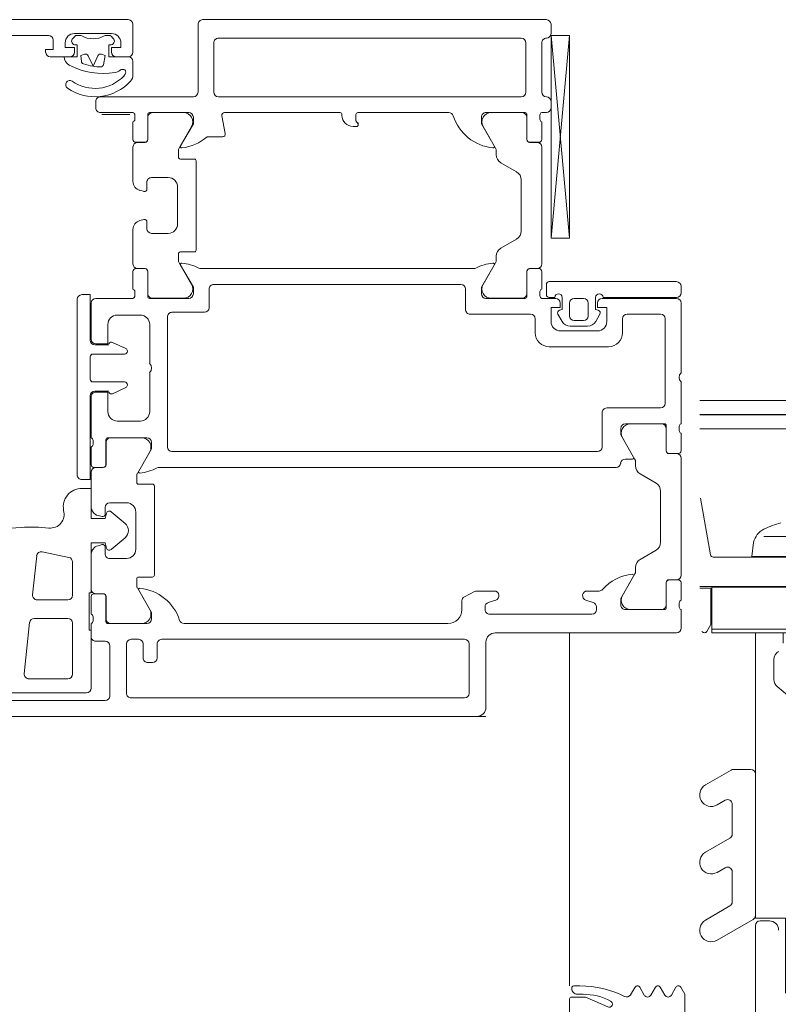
# Model space of a CAD drawing. Header units: centimetres. Extents: x -1316 to 21770, y -8842 to 3590.
# Tile 34 of 125: x 483.46 to 491.62, y 1009.38 to 1019.98. Entities that reach past the tile are written whole.
import ezdxf

# ---------------------------------------------------------------- set-up
doc = ezdxf.new("R2010")
doc.units = ezdxf.units.CM
for name, color, linetype, lineweight in [('A-DETL-GENF', 92, 'Continuous', 9), ('A-DOOR', 31, 'Continuous', 13), ('A-GLAZ-CWMG', 51, 'Continuous', 9)]:
    doc.layers.add(name, color=color, linetype=linetype, lineweight=lineweight)

# ---------------------------------------------------------------- blocks, each defined once
blk = doc.blocks.new('Schueco_FWS_ADS-75-SimplySmart_inw_Family-02 - FWS SI insert unit 90-2368450-5_piętro III __10_50 m_ - stan projektowany')
at = {"layer": 'A-DETL-GENF'}
blk.add_line((74.6, 0.9), (-74.6, 0.9), dxfattribs=at)
at = {"layer": 'A-DOOR'}
for p, q in [((-68.35, 0.9), (-74.5, 0.9)), ((-74.6, 0.8), (-74.6, 0.1)), ((-74.42, 0.12), (-74.42, 0.65)), ((-74.37, 0.7), (-70.78, 0.7)), ((-70.73, 0.65), (-70.73, 0.12)), ((-70.55, 0.14), (-70.55, 0.68)), ((-70.5, 0.73), (-69.21, 0.73)), ((-69.45, 0.645), (-70.3, 0.645)), ((-70.15, -0.105), (-70.15, 0.445)), ((-70.1, 0.495), (-69.68, 0.495)), ((-69.63, 0.44), (-69.688, -0.11)), ((-70.96, 0.32), (-71.01, 0.32)), ((-71.06, 0.27), (-71.06, 0.12)), ((-70.91, 0.12), (-70.91, 0.27)), ((-71.11, 0.07), (-74.37, 0.07)), ((-70.78, 0.07), (-70.86, 0.07)), ((-70.4, 0.09), (-70.5, 0.09)), ((-70.35, -0.1), (-70.35, 0.04)), ((-76.7, -0.05), (-76.7, -0.25)), ((-74.7, 0), (-76.65, 0)), ((-74.19, -0.1), (-71.35, -0.1)), ((-70.95, -0.1), (-70.529, -0.1)), ((-70.56, -0.101), (-70.894, -0.101)), ((-75.74, -0.2), (-74.64, -0.2)), ((-70.51, -0.391), (-70.51, -0.151)), ((-70.509, -0.12), (-70.509, -0.39)), ((-70.37, -0.172), (-70.37, -0.128)), ((-70.35, -0.39), (-70.35, -0.2)), ((-69.738, -0.155), (-70.1, -0.155)), ((-76.68, -0.278), (-76.68, -0.322)), ((-76.541, -0.54), (-76.541, -0.27)), ((-76.54, -0.301), (-76.54, -0.541)), ((-76.521, -0.25), (-76.1, -0.25)), ((-76.156, -0.251), (-76.49, -0.251)), ((-75.79, -0.28), (-75.79, -0.25)), ((-74.59, -0.25), (-74.59, -0.28)), ((-74.34, -0.344), (-74.34, -0.25)), ((-70.981, -0.251), (-70.847, -0.484)), ((-76.7, -0.35), (-76.7, -0.54)), ((-76.203, -0.634), (-76.069, -0.401)), ((-75.675, -0.352), (-75.755, -0.328)), ((-74.625, -0.328), (-74.705, -0.352)), ((-74.476, -0.445), (-74.367, -0.389)), ((-70.4, -0.421), (-70.48, -0.421)), ((-70.479, -0.42), (-70.38, -0.42)), ((-70.15, -0.763), (-70.15, -0.405)), ((-70.1, -0.355), (-69.769, -0.355)), ((-69.72, -0.41), (-69.764, -0.829)), ((-75.817, -0.45), (-75.69, -0.45)), ((-74.69, -0.45), (-74.499, -0.45)), ((-70.84, -0.509), (-70.84, -0.58)), ((-70.35, -0.841), (-70.35, -0.471)), ((-76.7, -0.621), (-76.7, -1.879)), ((-76.67, -0.57), (-76.571, -0.57)), ((-76.57, -0.571), (-76.65, -0.571)), ((-71.03, -0.62), (-71.03, -1.58)), ((-70.86, -0.6), (-71.01, -0.6)), ((-76.21, -0.703), (-76.21, -0.659)), ((-76.43, -0.888), (-76.26, -0.79)), ((-70.73, -0.8), (-70.55, -0.8)), ((-69.824, -0.872), (-70.11, -0.811)), ((-70.83, -1.3), (-70.83, -0.9)), ((-70.564, -0.896), (-70.716, -1.023)), ((-70.5, -0.85), (-70.5, -0.925)), ((-70.469, -0.949), (-70.424, -0.937)), ((-76.48, -1.525), (-76.48, -0.975)), ((-70.716, -1.177), (-70.564, -1.304)), ((-70.424, -1.263), (-70.469, -1.251)), ((-70.5, -1.275), (-70.5, -1.35)), ((-70.35, -1.729), (-70.35, -1.359)), ((-70.55, -1.4), (-70.73, -1.4)), ((-76.26, -1.71), (-76.43, -1.612)), ((-71.01, -1.6), (-70.86, -1.6)), ((-70.84, -1.62), (-70.84, -1.691)), ((-76.21, -1.841), (-76.21, -1.797)), ((-71.083, -1.78), (-76, -1.78)), ((-70.847, -1.716), (-70.981, -1.949)), ((-70.48, -1.779), (-70.4, -1.779)), ((-70.38, -1.78), (-70.479, -1.78)), ((-70.2, -3.59), (-70.2, -1.7)), ((-76.069, -2.099), (-76.203, -1.866)), ((-76.099, -1.87), (-76.176, -1.87)), ((-70.51, -2.049), (-70.51, -1.809)), ((-70.509, -1.81), (-70.509, -2.08)), ((-70.35, -2), (-70.35, -1.81)), ((-76.7, -1.96), (-76.7, -2.15)), ((-76.571, -1.93), (-76.67, -1.93)), ((-76.65, -1.929), (-76.57, -1.929)), ((-76.541, -2.23), (-76.541, -1.96)), ((-76.54, -1.959), (-76.54, -2.199)), ((-75.85, -2.37), (-75.85, -2)), ((-75.8, -1.95), (-71.22, -1.95)), ((-71.17, -2), (-71.17, -3.4)), ((-70.529, -2.1), (-70.95, -2.1)), ((-70.894, -2.099), (-70.56, -2.099)), ((-70.37, -2.072), (-70.37, -2.028)), ((-70.35, -2.54), (-70.35, -2.1)), ((-76.68, -2.178), (-76.68, -2.222)), ((-76.7, -2.25), (-76.7, -2.7)), ((-76.1, -2.25), (-76.521, -2.25)), ((-76.49, -2.249), (-76.156, -2.249)), ((-70.88, -2.28), (-70.63, -2.28)), ((-76.48, -2.42), (-75.9, -2.42)), ((-70.98, -2.8), (-70.98, -2.38)), ((-76.53, -3.38), (-76.53, -2.47)), ((-70.581, -2.574), (-70.723, -2.64)), ((-70.39, -2.6), (-70.54, -2.6)), ((-70.74, -2.667), (-70.74, -2.67)), ((-70.71, -2.7), (-70.37, -2.7)), ((-70.34, -2.73), (-70.34, -2.97)), ((-76.7, -2.8), (-76.7, -3.55)), ((-70.98, -3.32), (-70.98, -2.9)), ((-70.74, -3.03), (-70.74, -3.033)), ((-70.723, -3.06), (-70.581, -3.126)), ((-70.37, -3), (-70.71, -3)), ((-75.28, -3.08), (-75.92, -3.08)), ((-70.54, -3.1), (-70.39, -3.1)), ((-70.35, -3.55), (-70.35, -3.16)), ((-76.07, -3.23), (-76.07, -3.38)), ((-75.8, -3.25), (-75.4, -3.25)), ((-75.13, -3.38), (-75.13, -3.23)), ((-75.826, -3.429), (-75.781, -3.35)), ((-75.694, -3.3), (-75.506, -3.3)), ((-75.65, -3.36), (-75.55, -3.36)), ((-75.419, -3.35), (-75.374, -3.429)), ((-76.12, -3.43), (-76.48, -3.43)), ((-75.7, -3.55), (-75.7, -3.41)), ((-75.5, -3.41), (-75.5, -3.55)), ((-74.43, -3.43), (-75.08, -3.43)), ((-74.38, -3.7), (-74.38, -3.48)), ((-71.22, -3.45), (-71.57, -3.45)), ((-70.63, -3.42), (-70.88, -3.42)), ((-76.65, -3.6), (-75.85, -3.6)), ((-75.55, -3.6), (-75.65, -3.6)), ((-75.35, -3.6), (-75.2, -3.6)), ((-75.021, -3.6), (-74.6, -3.6)), ((-74.656, -3.601), (-74.99, -3.601)), ((-71.62, -3.5), (-71.62, -3.7)), ((-71.4, -3.6), (-70.979, -3.6)), ((-71.344, -3.601), (-71.01, -3.601)), ((-70.8, -3.6), (-70.4, -3.6)), ((-76.7, -3.73), (-76.7, -3.66)), ((-76.65, -3.61), (-75.86, -3.61)), ((-75.34, -3.61), (-75.28, -3.61)), ((-75.25, -3.64), (-75.25, -3.75)), ((-75.2, -3.7), (-75.2, -3.89)), ((-75.18, -3.628), (-75.18, -3.672)), ((-75.041, -3.89), (-75.041, -3.62)), ((-75.04, -3.651), (-75.04, -3.891)), ((-70.96, -3.651), (-70.96, -3.891)), ((-70.959, -3.62), (-70.959, -3.89)), ((-70.82, -3.672), (-70.82, -3.628)), ((-70.8, -3.89), (-70.8, -3.7)), ((-75.28, -3.78), (-76.65, -3.78)), ((-74.703, -3.984), (-74.569, -3.751)), ((-71.67, -3.75), (-74.33, -3.75)), ((-71.297, -3.984), (-71.431, -3.751)), ((-75.17, -3.92), (-75.071, -3.92)), ((-75.07, -3.921), (-75.15, -3.921)), ((-74.467, -3.92), (-71.533, -3.92)), ((-70.93, -3.921), (-70.85, -3.921)), ((-70.929, -3.92), (-70.83, -3.92)), ((-75.2, -3.971), (-75.2, -5.229)), ((-74.71, -4.053), (-74.71, -4.009)), ((-71.29, -4.08), (-71.29, -4.009)), ((-70.8, -3.971), (-70.8, -4.341)), ((-71.48, -5.08), (-71.48, -4.12)), ((-71.46, -4.1), (-71.31, -4.1)), ((-74.93, -4.238), (-74.76, -4.14)), ((-75.3, -4.249), (-75.5, -6.43)), ((-74.98, -4.875), (-74.98, -4.325)), ((-71, -4.3), (-71.18, -4.3)), ((-71.28, -4.4), (-71.28, -4.8)), ((-70.95, -4.425), (-70.95, -4.35)), ((-70.874, -4.437), (-70.919, -4.449)), ((-70.919, -4.751), (-70.874, -4.763)), ((-70.95, -4.85), (-70.95, -4.775)), ((-70.8, -4.859), (-70.8, -5.229)), ((-74.76, -5.06), (-74.93, -4.962)), ((-71.18, -4.9), (-71, -4.9)), ((-74.71, -5.191), (-74.71, -5.147)), ((-71.31, -5.1), (-71.46, -5.1)), ((-71.29, -5.191), (-71.29, -5.12)), ((-75.071, -5.28), (-75.17, -5.28)), ((-75.15, -5.279), (-75.07, -5.279)), ((-74.569, -5.449), (-74.703, -5.216)), ((-71.431, -5.449), (-71.297, -5.216)), ((-70.85, -5.279), (-70.93, -5.279)), ((-70.83, -5.28), (-70.929, -5.28)), ((-75.2, -5.31), (-75.2, -5.5)), ((-75.041, -5.58), (-75.041, -5.31)), ((-75.04, -5.309), (-75.04, -5.549)), ((-71.794, -5.376), (-71.757, -5.564)), ((-71.6, -5.34), (-71.764, -5.34)), ((-70.96, -5.309), (-70.96, -5.549)), ((-70.959, -5.31), (-70.959, -5.58)), ((-70.8, -5.5), (-70.8, -5.31)), ((-73.17, -5.45), (-73.205, -5.45)), ((-75.2, -5.6), (-75.25, -5.6)), ((-75.18, -5.528), (-75.18, -5.572)), ((-74.6, -5.6), (-75.021, -5.6)), ((-74.99, -5.599), (-74.656, -5.599)), ((-73.22, -5.6), (-74.2, -5.6)), ((-73.05, -5.58), (-73.05, -5.57)), ((-71.786, -5.6), (-73.03, -5.6)), ((-70.979, -5.6), (-71.4, -5.6)), ((-71.01, -5.599), (-71.344, -5.599)), ((-70.82, -5.572), (-70.82, -5.528)), ((-70.45, -5.6), (-70.8, -5.6)), ((-70.765, -5.58), (-70.465, -5.58)), ((-75.3, -5.65), (-75.3, -5.72)), ((-70.4, -5.72), (-70.4, -5.65)), ((-75.2, -5.82), (-75.2, -6.35)), ((-75.03, -6.35), (-75.03, -5.82)), ((-74.98, -5.77), (-71.72, -5.77)), ((-71.67, -5.82), (-71.67, -6.35)), ((-71.5, -6.55), (-71.5, -5.82)), ((-71.45, -5.77), (-70.45, -5.77)), ((-70.8, -6.25), (-70.8, -6.55)), ((-70.62, -6.2), (-70.75, -6.2)), ((-69.91, -6.2), (-70.12, -6.2)), ((-75.3, -6.45), (-75.3, -6.55)), ((-71.72, -6.4), (-74.98, -6.4)), ((-70.588, -6.397), (-70.564, -6.421)), ((-70.17, -6.45), (-70.57, -6.45)), ((-70.543, -6.43), (-70.513, -6.43)), ((-70.227, -6.43), (-70.197, -6.43)), ((-70.176, -6.421), (-70.152, -6.397)), ((-68.6, -6.43), (-69.89, -6.43)), ((-75.25, -6.6), (-71.55, -6.6))]:
    blk.add_line(p, q, dxfattribs=at)
at = {"layer": 'A-DOOR', "flags": 128}
for points in [[(-70.35, 0.595), (-70.35, -0.03), (-70.33, -0.03), (-70.33, -0.43), (-70.35, -0.43), (-70.35, -0.97), (-70.5, -0.97), (-70.516, -0.911)], [(-70.862, -0.459), (-71, -0.22), (-71, -0.15)], [(-76.05, -0.3), (-76.05, -0.37), (-76.188, -0.609)], [(-70.516, -1.289), (-70.5, -1.23), (-70.35, -1.23), (-70.35, -1.555), (-70.25, -1.555)], [(-70.25, -1.65), (-70.34, -1.65), (-70.34, -2.55)], [(-71, -2.05), (-71, -1.98), (-70.862, -1.741)], [(-76.188, -1.891), (-76.05, -2.13), (-76.05, -2.2)], [(-70.53, -2.38), (-70.53, -2.59), (-70.4, -2.59)], [(-70.4, -3.11), (-70.53, -3.11), (-70.53, -3.32)], [(-70.34, -3.15), (-70.34, -3.64), (-70.25, -3.64)], [(-75.8, -3.55), (-75.8, -3.5), (-75.9, -3.5), (-75.9, -3.35)], [(-75.3, -3.35), (-75.3, -3.5), (-75.4, -3.5), (-75.4, -3.55)], [(-75.78, -3.61), (-75.78, -3.48), (-75.808, -3.473)], [(-75.392, -3.473), (-75.42, -3.48), (-75.42, -3.61)], [(-74.55, -3.65), (-74.55, -3.72), (-74.688, -3.959)], [(-71.312, -3.959), (-71.45, -3.72), (-71.45, -3.65)], [(-75.5, -4.249), (-75.5, -6.43), (-75.3, -6.43), (-75.3, -4.249), (-75.5, -4.249), (-75.3, -6.43)], [(-74.688, -5.241), (-74.55, -5.48), (-74.55, -5.55)], [(-71.45, -5.55), (-71.45, -5.48), (-71.312, -5.241)], [(-73.225, -5.47), (-73.225, -5.477), (-73.2, -5.51), (-73.2, -5.58)], [(-70.8, -6.006), (-70.8, -6.015), (-70.8, -6.15)], [(-70.75, -6.6), (-62.1, -6.6), (-62.1, -6.26), (-62.21, -6.15), (-62.27, -6.15), (-62.27, -6.32)], [(-70.75, -6.2), (-70.54, -6.2), (-70.54, -6.33), (-70.57, -6.33)], [(-70.67, -6.35), (-70.67, -6.3), (-70.57, -6.3), (-70.57, -6.25)], [(-70.17, -6.33), (-70.2, -6.33), (-70.2, -6.2), (-70.06, -6.2)], [(-70.17, -6.25), (-70.17, -6.3), (-70.07, -6.3), (-70.07, -6.35)], [(-69.94, -6.38), (-69.94, -6.28), (-69.86, -6.28), (-69.86, -6.25)]]:
    blk.add_lwpolyline(points, dxfattribs=at)
for points in [[(-70.483, -6.115), (-70.5, -6.213), (-70.46, -6.227), (-70.5, -6.213)], [(-70.423, -6.212), (-70.37, -6.099), (-70.317, -6.212), (-70.37, -6.099)], [(-70.28, -6.227), (-70.24, -6.213), (-70.246, -6.149), (-70.24, -6.213)]]:
    blk.add_lwpolyline(points, close=True, dxfattribs=at)
at = {"layer": 'A-DOOR'}
for centre, radius, start, end in [((-74.5, 0.8), 0.1, 90, 180), ((-74.37, 0.65), 0.05, 90, 180), ((-70.78, 0.65), 0.05, 360, 90), ((-70.5, 0.68), 0.05, 90, 180), ((-70.3, 0.595), 0.05, 90, 180), ((-70.1, 0.445), 0.05, 90, 180), ((-69.68, 0.445), 0.05, 354, 90), ((-71.01, 0.27), 0.05, 90, 180), ((-70.96, 0.27), 0.05, 360, 90), ((-74.37, 0.12), 0.05, 180, 270), ((-71.11, 0.12), 0.05, 270, 0), ((-70.86, 0.12), 0.05, 180, 270), ((-70.78, 0.12), 0.05, 270, 360), ((-70.5, 0.14), 0.05, 180, 270), ((-74.7, 0.1), 0.1, 270, 360), ((-70.4, 0.04), 0.05, 360, 90), ((-76.65, -0.05), 0.05, 90, 180), ((-74.19, -0.25), 0.15, 90, 180), ((-71.35, -0.15), 0.05, 17.7484, 90), ((-70.95, -0.15), 0.05, 90, 180), ((-70.894, -0.201), 0.1, 90, 210), ((-70.56, -0.151), 0.05, 360, 90), ((-70.529, -0.12), 0.02, 360, 90), ((-70.34, -0.128), 0.03, 109.4712, 180), ((-70.1, -0.105), 0.05, 180, 270), ((-75.74, -0.25), 0.05, 90, 180), ((-74.64, -0.25), 0.05, 360, 90), ((-70.826, 0.018), 0.5, 197.7484, 264.3774), ((-70.34, -0.172), 0.03, 180, 250.5288), ((-69.738, -0.105), 0.05, 270, 354), ((-76.71, -0.278), 0.03, 360, 70.5288), ((-76.521, -0.27), 0.02, 90, 180), ((-76.49, -0.301), 0.05, 90, 180), ((-76.156, -0.351), 0.1, 330, 90), ((-76.1, -0.3), 0.05, 360, 90), ((-75.74, -0.28), 0.05, 180, 253), ((-74.64, -0.28), 0.05, 287, 360), ((-76.71, -0.322), 0.03, 289.4712, 360), ((-75.69, -0.4), 0.05, 270, 73), ((-74.69, -0.4), 0.05, 107, 270), ((-74.39, -0.344), 0.05, 297, 0), ((-70.48, -0.391), 0.03, 180, 270), ((-70.479, -0.39), 0.03, 180, 270), ((-70.4, -0.471), 0.05, 360, 90), ((-70.38, -0.39), 0.03, 270, 360), ((-70.1, -0.405), 0.05, 90, 180), ((-69.769, -0.405), 0.05, 354, 90), ((-76.226, -0.133), 0.5, 275.9199, 318.0861), ((-75.817, -0.5), 0.05, 90, 138.0861), ((-74.499, -0.4), 0.05, 270, 297), ((-70.874, -0.466), 0.0138, 264.3774, 30), ((-70.89, -0.509), 0.05, 360, 30), ((-76.67, -0.54), 0.03, 180, 270), ((-76.65, -0.621), 0.05, 90, 180), ((-76.571, -0.54), 0.03, 270, 360), ((-76.57, -0.541), 0.03, 270, 0), ((-76.16, -0.659), 0.05, 150, 180), ((-76.176, -0.616), 0.0138, 150, 275.9199), ((-71.01, -0.62), 0.02, 90, 180), ((-70.86, -0.58), 0.02, 270, 360), ((-76.31, -0.703), 0.1, 300, 360), ((-70.73, -0.9), 0.1, 90, 180), ((-70.55, -0.85), 0.05, 360, 90), ((-70.45, -0.841), 0.1, 285, 360), ((-70.1, -0.763), 0.05, 180, 258), ((-69.813, -0.823), 0.05, 258, 354), ((-76.38, -0.975), 0.1, 120, 180), ((-70.545, -0.919), 0.03, 14.9951, 130), ((-70.475, -0.925), 0.025, 180, 285), ((-70.652, -1.1), 0.1, 130, 230), ((-69.909, -1.277), 0.15, 84.6048, 195.6887), ((-69.707, 0.863), 2, 264.6048, 273.2163), ((-69.735, 1.362), 2.5, 273.2163, 283.531), ((-70.475, -1.275), 0.025, 75, 180), ((-70.45, -1.359), 0.1, 0, 75), ((-70.73, -1.3), 0.1, 180, 270), ((-70.545, -1.281), 0.03, 230, 345.0049), ((-70.55, -1.35), 0.05, 270, 360), ((-70.25, -1.355), 0.2, 270, 10.6504), ((-76.38, -1.525), 0.1, 180, 240), ((-71.01, -1.58), 0.02, 180, 270), ((-70.86, -1.62), 0.02, 0, 90), ((-70.89, -1.691), 0.05, 330, 360), ((-70.25, -1.7), 0.05, 360, 90), ((-76.31, -1.797), 0.1, 0, 60), ((-76, -1.83), 0.05, 90, 174.2608), ((-71.083, -1.73), 0.05, 270, 297.4903), ((-70.829, -2.218), 0.5, 95.3286, 117.4903), ((-70.874, -1.734), 0.0138, 330, 95.3286), ((-70.48, -1.809), 0.03, 90, 180), ((-70.479, -1.81), 0.03, 90, 180), ((-70.4, -1.729), 0.05, 270, 360), ((-70.38, -1.81), 0.03, 360, 90), ((-76.65, -1.879), 0.05, 180, 270), ((-76.16, -1.841), 0.05, 180, 210), ((-76.176, -1.884), 0.0138, 90, 210), ((-76.099, -1.82), 0.05, 270, 354.2608), ((-76.67, -1.96), 0.03, 90, 180), ((-76.571, -1.96), 0.03, 360, 90), ((-76.57, -1.959), 0.03, 0, 90), ((-75.8, -2), 0.05, 90, 180), ((-71.22, -2), 0.05, 0, 90), ((-70.894, -1.999), 0.1, 150, 270), ((-70.34, -2.028), 0.03, 109.4712, 180), ((-76.156, -2.149), 0.1, 270, 30), ((-70.95, -2.05), 0.05, 180, 270), ((-70.56, -2.049), 0.05, 270, 0), ((-70.529, -2.08), 0.02, 270, 0), ((-70.34, -2.072), 0.03, 180, 250.5288), ((-76.71, -2.178), 0.03, 0, 70.5288), ((-76.71, -2.222), 0.03, 289.4712, 0), ((-76.49, -2.199), 0.05, 180, 270), ((-76.1, -2.2), 0.05, 270, 360), ((-76.521, -2.23), 0.02, 180, 270), ((-70.88, -2.38), 0.1, 90, 180), ((-70.63, -2.38), 0.1, 360, 90), ((-76.48, -2.47), 0.05, 90, 180), ((-75.9, -2.37), 0.05, 270, 0), ((-70.4, -2.54), 0.05, 270, 0), ((-70.71, -2.667), 0.03, 115, 180), ((-70.568, -2.601), 0.03, 21.7118, 115), ((-70.39, -2.55), 0.05, 270, 360), ((-76.752, -2.75), 0.0725, 316.3972, 43.6028), ((-70.71, -2.67), 0.03, 180, 270), ((-70.37, -2.73), 0.03, 0, 90), ((-70.927, -2.85), 0.0725, 136.3972, 223.6028), ((-70.71, -3.03), 0.03, 90, 180), ((-70.71, -3.033), 0.03, 180, 245), ((-70.37, -2.97), 0.03, 270, 360), ((-75.92, -3.23), 0.15, 90, 180), ((-75.28, -3.23), 0.15, 360, 90), ((-70.568, -3.099), 0.03, 245, 338.2882), ((-70.4, -3.16), 0.05, 0, 90), ((-70.39, -3.15), 0.05, 0, 90), ((-75.8, -3.35), 0.1, 90, 180), ((-75.4, -3.35), 0.1, 360, 90), ((-76.48, -3.38), 0.05, 180, 270), ((-76.12, -3.38), 0.05, 270, 360), ((-75.694, -3.4), 0.1, 90, 150), ((-75.65, -3.41), 0.05, 90, 180), ((-75.55, -3.41), 0.05, 0, 90), ((-75.506, -3.4), 0.1, 30, 90), ((-75.08, -3.38), 0.05, 180, 270), ((-70.88, -3.32), 0.1, 180, 270), ((-70.63, -3.32), 0.1, 270, 360), ((-75.8, -3.444), 0.03, 150, 255), ((-75.4, -3.444), 0.03, 285, 30), ((-74.43, -3.48), 0.05, 360, 90), ((-71.57, -3.5), 0.05, 90, 180), ((-71.22, -3.4), 0.05, 270, 0), ((-76.65, -3.55), 0.05, 180, 270), ((-75.85, -3.55), 0.05, 270, 360), ((-75.65, -3.55), 0.05, 180, 270), ((-75.55, -3.55), 0.05, 270, 360), ((-75.35, -3.55), 0.05, 180, 270), ((-75.21, -3.628), 0.03, 0, 70.5288), ((-75.021, -3.62), 0.02, 90, 180), ((-74.99, -3.651), 0.05, 90, 180), ((-74.656, -3.701), 0.1, 330, 90), ((-74.6, -3.65), 0.05, 0, 90), ((-71.4, -3.65), 0.05, 90, 180), ((-71.344, -3.701), 0.1, 90, 210), ((-71.01, -3.651), 0.05, 360, 90), ((-70.979, -3.62), 0.02, 0, 90), ((-70.79, -3.628), 0.03, 109.4712, 180), ((-70.4, -3.55), 0.05, 270, 360), ((-70.25, -3.59), 0.05, 270, 360), ((-76.65, -3.66), 0.05, 90, 180), ((-75.82, -3.61), 0.04, 180, 0), ((-75.38, -3.61), 0.04, 180, 0), ((-75.28, -3.64), 0.03, 0, 90), ((-75.21, -3.672), 0.03, 289.4712, 0), ((-74.33, -3.7), 0.05, 180, 270), ((-71.67, -3.7), 0.05, 270, 0), ((-70.79, -3.672), 0.03, 180, 250.5288), ((-76.65, -3.73), 0.05, 180, 270), ((-75.28, -3.75), 0.03, 270, 0), ((-75.17, -3.89), 0.03, 180, 270), ((-75.15, -3.971), 0.05, 90, 180), ((-75.071, -3.89), 0.03, 270, 0), ((-75.07, -3.891), 0.03, 270, 0), ((-74.467, -3.97), 0.05, 90, 117.4903), ((-71.533, -3.97), 0.05, 62.5097, 90), ((-70.93, -3.891), 0.03, 180, 270), ((-70.929, -3.89), 0.03, 180, 270), ((-70.85, -3.971), 0.05, 0, 90), ((-70.83, -3.89), 0.03, 270, 0), ((-74.66, -4.009), 0.05, 150, 180), ((-74.676, -3.966), 0.0138, 150, 275.3286), ((-74.721, -3.482), 0.5, 275.3286, 297.4903), ((-71.279, -3.482), 0.5, 242.5097, 264.6714), ((-71.324, -3.966), 0.0138, 264.6714, 30), ((-71.34, -4.009), 0.05, 0, 30), ((-74.81, -4.053), 0.1, 300, 360), ((-71.46, -4.12), 0.02, 90, 180), ((-71.31, -4.08), 0.02, 270, 0), ((-74.88, -4.325), 0.1, 120, 180), ((-71.18, -4.4), 0.1, 90, 180), ((-71, -4.35), 0.05, 0, 90), ((-70.9, -4.341), 0.1, 285, 360), ((-70.925, -4.425), 0.025, 180, 285), ((-70.925, -4.775), 0.025, 75, 180), ((-70.9, -4.859), 0.1, 0, 75), ((-71.18, -4.8), 0.1, 180, 270), ((-71, -4.85), 0.05, 270, 0), ((-74.88, -4.875), 0.1, 180, 240), ((-74.81, -5.147), 0.1, 0, 60), ((-71.46, -5.08), 0.02, 180, 270), ((-74.66, -5.191), 0.05, 180, 210), ((-71.31, -5.12), 0.02, 0, 90), ((-71.34, -5.191), 0.05, 330, 0), ((-75.15, -5.229), 0.05, 180, 270), ((-75.17, -5.31), 0.03, 90, 180), ((-75.071, -5.31), 0.03, 0, 90), ((-75.07, -5.309), 0.03, 0, 90), ((-74.676, -5.234), 0.0138, 84.3774, 210), ((-74.724, -5.718), 0.5, 17.7484, 84.3774), ((-71.272, -5.717), 0.5, 96.1407, 131.0252), ((-71.324, -5.234), 0.0138, 330, 96.1407), ((-70.93, -5.309), 0.03, 90, 180), ((-70.929, -5.31), 0.03, 90, 180), ((-70.85, -5.229), 0.05, 270, 360), ((-70.83, -5.31), 0.03, 360, 90), ((-71.764, -5.37), 0.03, 90, 191), ((-75.21, -5.528), 0.03, 0, 70.5288), ((-74.656, -5.499), 0.1, 270, 30), ((-73.205, -5.47), 0.02, 90, 180), ((-73.205, -5.477), 0.02, 180, 225), ((-73.17, -5.57), 0.12, 0, 90), ((-71.344, -5.499), 0.1, 150, 270), ((-70.79, -5.528), 0.03, 109.4712, 180), ((-75.25, -5.65), 0.05, 90, 180), ((-75.21, -5.572), 0.03, 289.4712, 0), ((-75.021, -5.58), 0.02, 180, 270), ((-74.99, -5.549), 0.05, 180, 270), ((-74.6, -5.55), 0.05, 270, 0), ((-74.2, -5.55), 0.05, 197.7484, 270), ((-73.22, -5.58), 0.02, 270, 0), ((-73.03, -5.58), 0.02, 180, 270), ((-71.786, -5.57), 0.03, 270, 11), ((-71.4, -5.55), 0.05, 180, 270), ((-71.01, -5.549), 0.05, 270, 0), ((-70.979, -5.58), 0.02, 270, 0), ((-70.79, -5.572), 0.03, 180, 250.5288), ((-70.45, -5.65), 0.05, 360, 90), ((-75.25, -5.72), 0.05, 180, 270), ((-70.45, -5.72), 0.05, 270, 0), ((-75.25, -5.82), 0.05, 0, 90), ((-74.98, -5.82), 0.05, 90, 180), ((-71.72, -5.82), 0.05, 0, 90), ((-71.45, -5.82), 0.05, 90, 180), ((-70.391, -6.289), 0.519, 55.1415, 137.6099), ((-70.391, -6.289), 0.429, 55.1415, 136.838), ((-70.12, -5.9), 0.045, 235.1415, 55.1415), ((-70.7, -6.006), 0.1, 137.6099, 180), ((-70.27, -6.029), 0.53, 178.4896, 180), ((-70.694, -6.035), 0.03, 153.1107, 257.3108), ((-70.623, -6.071), 0.11, 136.838, 153.1107), ((-70.592, -6.129), 0.1, 99.1542, 130.6602), ((-70.482, -6.81), 0.79, 62.1358, 99.1542), ((-70.69, -6.015), 0.05, 257.3108, 310.6602), ((-70.453, -6.121), 0.03, 87.5718, 170), ((-70.453, -6.121), 0.03, 87.5718, 170), ((-70.482, -6.81), 0.72, 81.0115, 87.5718), ((-70.482, -6.81), 0.72, 81.0115, 87.5718), ((-70.482, -6.81), 0.72, 72.5402, 81.0115), ((-70.482, -6.81), 0.72, 72.5402, 81.0115), ((-70.275, -6.152), 0.03, 5, 72.5402), ((-70.275, -6.152), 0.03, 5, 72.5402), ((-70.16, -6.2), 0.1, 0, 62.1358), ((-70.75, -6.15), 0.05, 180, 270), ((-70.75, -6.25), 0.05, 90, 180), ((-70.62, -6.25), 0.05, 0, 90), ((-70.45, -6.199), 0.03, 250, 335), ((-70.45, -6.199), 0.03, 250, 335), ((-70.29, -6.199), 0.03, 205, 290), ((-70.29, -6.199), 0.03, 205, 290), ((-70.12, -6.25), 0.05, 90, 180), ((-69.91, -6.25), 0.05, 0, 90), ((-75.25, -6.35), 0.05, 270, 0), ((-74.98, -6.35), 0.05, 180, 270), ((-71.72, -6.35), 0.05, 270, 0), ((-70.57, -6.35), 0.1, 180, 270), ((-70.56, -6.369), 0.04, 104.4775, 225), ((-70.18, -6.369), 0.04, 315, 75.5225), ((-70.17, -6.35), 0.1, 270, 360), ((-75.25, -6.45), 0.05, 90, 180), ((-70.543, -6.4), 0.03, 225, 270), ((-70.513, -6.38), 0.05, 270, 297.4893), ((-70.37, -6.655), 0.26, 62.5107, 117.4893), ((-70.227, -6.38), 0.05, 242.5107, 270), ((-70.197, -6.4), 0.03, 270, 315), ((-69.89, -6.38), 0.05, 180, 270), ((-75.25, -6.55), 0.05, 180, 270), ((-71.55, -6.55), 0.05, 270, 0), ((-70.75, -6.55), 0.05, 180, 270)]:
    blk.add_arc(centre, radius, start, end, dxfattribs=at)
blk = doc.blocks.new('Rectangular Mullion - SI_CovCap-20mm_Mull-85mm-2281818-5_piętro III __10_50 m_ - stan projektowany')
at = {"layer": 'A-DETL-GENF'}
for p, q in [((0.5, 5.85), (0.5, 3.15)), ((2.31, 3.929), (2.089, 4.027)), ((1.404, 3.899), (1.355, 3.815)), ((1.524, 3.815), (1.475, 3.899)), ((1.625, 3.899), (1.576, 3.815)), ((1.744, 3.815), (1.696, 3.899)), ((1.843, 3.895), (1.796, 3.815)), ((2.48, 3.92), (2.351, 3.92)), ((2.355, 3.89), (2.416, 3.89)), ((2.476, 3.83), (2.476, 3.82)), ((2.456, 3.8), (2.389, 3.8)), ((0.912, 3.308), (0.525, 3.084)), ((0.45, 3.1), (0.35, 3.1)), ((0.775, 2.94), (1.037, 3.092)), ((0.5, 3.041), (0.5, 1.52)), ((0.75, 2.571), (0.75, 2.897)), ((0.912, 2.578), (0.825, 2.528)), ((0.775, 2.21), (1.037, 2.362)), ((0.75, 1.845), (0.75, 2.167)), ((0.912, 1.852), (0.825, 1.802)), ((0.762, 1.477), (1.037, 1.636)), ((0.55, 1.47), (0.737, 1.47)), ((0.3, 0.502), (0.3, 0.287)), ((0.025, -0.815), (0.953, -0.815)), ((0.982, -0.84), (1.09, -1.449)), ((0.408, -1.036), (-0.408, -1.036)), ((1.1, -2.195), (-2.135, -2.195)), ((-2.125, -2.345), (1.1, -2.345)), ((1.1, -2.5), (-2.35, -2.5))]:
    blk.add_line(p, q, dxfattribs=at)
at = {"layer": 'A-DETL-GENF', "flags": 128}
for points in [[(1.303, 3.815), (1.26, 3.89), (1.26, 4.68), (1.395, 4.68)], [(2.35, 4.68), (2.5, 4.68), (2.5, 3.94)], [(0, 0.8), (0.264, 0.578)], [(0.2, 0.113), (0.2, 0), (0.5, 0), (0.5, 3.07), (0.175, 3.07), (0.175, 3.88)], [(1.1, -0.48), (0.98, -0.48), (0.98, -0.09), (1.023, -0.016)], [(1.1, -0.5), (-1.17, -0.5), (-1.25, -0.58), (-1.25, -0.64), (-1.14, -0.64), (-1.244, -1.227)], [(0.52, -0.974), (0.54, -0.821), (-0.54, -0.821), (-0.52, -0.974)], [(-1.99, -1.64), (-1.99, -1.99), (-2.12, -1.99), (-2.12, -1.72), (-2.37, -1.72), (-2.37, -2.35), (1.1, -2.35)]]:
    blk.add_lwpolyline(points, dxfattribs=at)
for points in [[(0.97, 0), (-0.97, 0), (-0.97, -0.04), (0.97, -0.04)], [(0.97, -0.04), (-0.97, -0.04), (-0.97, -0.49), (0.97, -0.49)]]:
    blk.add_lwpolyline(points, close=True, dxfattribs=at)
at = {"layer": 'A-DETL-GENF'}
for centre, radius, start, end in [((2.075, 3.995), 0.035, 66.0038, 241.9274), ((2.355, 4.52), 0.63, 241.9301, 270.0019), ((2.351, 4.02), 0.1, 246.0084, 269.9977), ((2.48, 3.94), 0.02, 270.0062, 359.9939), ((1.44, 3.879), 0.041, 30.0075, 149.997), ((1.66, 3.879), 0.041, 30.0007, 150.0037), ((1.886, 3.868), 0.051, 63.3408, 148.1953), ((2.389, 4.87), 1.07, 243.342, 270.0016), ((2.416, 3.83), 0.06, 359.9899, 90.0124), ((2.456, 3.82), 0.02, 269.9795, 0.0402), ((1.329, 3.83), 0.03, 209.9986, 330.0058), ((1.55, 3.83), 0.03, 209.9986, 330.0058), ((1.77, 3.83), 0.03, 209.9986, 330.0058), ((0.975, 3.2), 0.125, 300, 120), ((0.35, 3.2), 0.1, 180, 270), ((0.45, 3.15), 0.05, 270, 360), ((0.55, 3.041), 0.05, 120, 180), ((0.8, 2.897), 0.05, 120, 180), ((0.8, 2.571), 0.05, 180, 300), ((0.975, 2.47), 0.125, 300, 120), ((0.8, 2.167), 0.05, 120, 180), ((0.8, 1.845), 0.05, 180, 300), ((0.975, 1.744), 0.125, 300, 120), ((0.55, 1.52), 0.05, 180, 270), ((0.737, 1.52), 0.05, 270, 300), ((0.2, 0.502), 0.1, 0, 50), ((0.2, 0.287), 0.1, 300, 360), ((1.049, -0.031), 0.03, 29.868, 150.2035), ((0.953, -0.845), 0.03, 10, 90), ((0.307, -0.921), 0.22, 297.2746, 346.0268), ((0, -0.291), 0.92, 284.1683, 296.293)]:
    blk.add_arc(centre, radius, start, end, dxfattribs=at)
blk = doc.blocks.new('Rectangular Mullion - Schueco_FWS-50-SI_Tran_CovCap-20mm_Tran-55mm-V13-5_piętro III __10_50 m_ - stan projektowany')
at = {"layer": 'A-GLAZ-CWMG'}
blk.add_line((489.377, 1009.576), (489.377, 1013.376), dxfattribs=at)

msp = doc.modelspace()

# ---------------------------------------------------------------- block references
at = {"layer": 'A-DOOR', "rotation": 180}
msp.add_blockref('Schueco_FWS_ADS-75-SimplySmart_inw_Family-02 - FWS SI insert unit 90-2368450-5_piętro III __10_50 m_ - stan projektowany', (413.877, 1013.376), dxfattribs=at)
at = {"layer": 'A-GLAZ-CWMG', "rotation": 180}
msp.add_blockref('Rectangular Mullion - SI_CovCap-20mm_Mull-85mm-2281818-5_piętro III __10_50 m_ - stan projektowany', (491.877, 1013.376), dxfattribs=at)
at = {"layer": 'A-GLAZ-CWMG'}
msp.add_blockref('Rectangular Mullion - Schueco_FWS-50-SI_Tran_CovCap-20mm_Tran-55mm-V13-5_piętro III __10_50 m_ - stan projektowany', (0, 0), dxfattribs=at)

doc.saveas('drawing.dxf')
